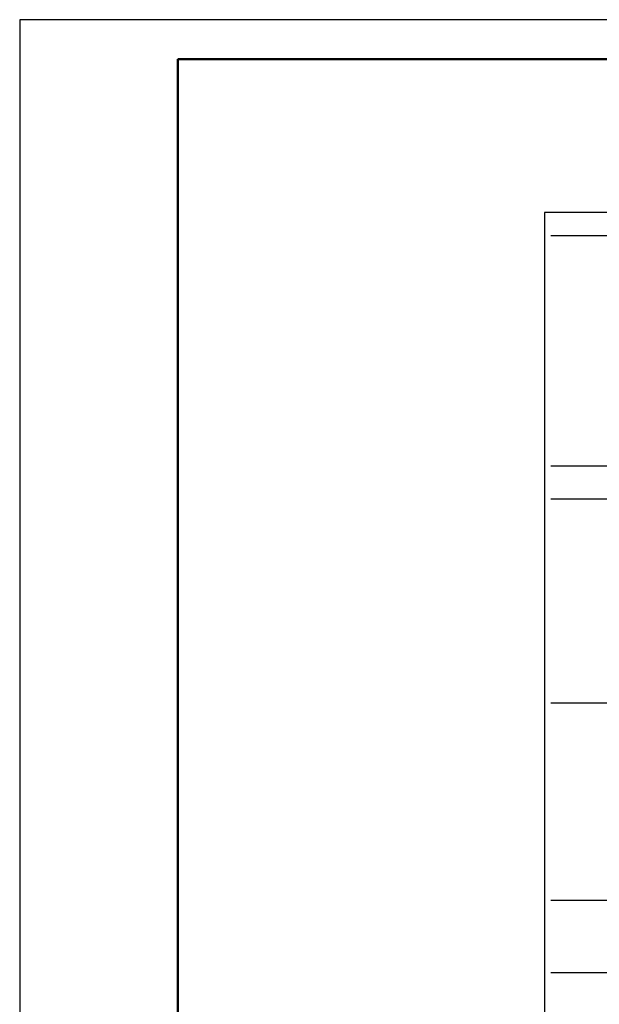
# Model space of a CAD drawing. Header units: millimetres. Extents: x 0 to 50400, y 0 to 35640.
# Tile 8 of 25: x 0 to 8799, y 20681 to 35640. Entities that reach past the tile are written whole.
import ezdxf

# ---------------------------------------------------------------- set-up
doc = ezdxf.new("R2010")
doc.units = ezdxf.units.MM
doc.linetypes.add('______5', pattern=[1320, 960, -120, 120, -120])
doc.layers.add('Standard', color=7, linetype='Continuous', lineweight=25)
doc.layers.add('Оси', color=7, linetype='______5', true_color=0x656565)

msp = doc.modelspace()

# ---------------------------------------------------------------- linework, layer by layer
at = {"layer": 'Standard', "color": 7, "linetype": 'Continuous', "lineweight": 25, "transparency": 33554687}
msp.add_line((2400, 35040), (2400, 1270), dxfattribs=at)
msp.add_lwpolyline([(0, 0), (50400, 0), (50400, 35640), (0, 35640), (0, 0)], close=True, dxfattribs=at)
at = {"layer": 'Standard', "color": 7, "linetype": 'Continuous', "lineweight": 50, "transparency": 33554687}
msp.add_lwpolyline([(2400, 35040), (49800, 35040), (49800, 600), (2400, 600), (2400, 35040)], close=True, dxfattribs=at)
at = {"layer": 'Standard', "color": 254, "linetype": 'Continuous', "lineweight": -3, "true_color": 0xc4c4ff, "transparency": 33554687}
msp.add_lwpolyline([(7965, 10212), (40368, 10212), (40368, 32712), (7965, 32712), (7965, 10212)], dxfattribs=at)
at = {"layer": 'Оси', "color": 8, "linetype": '______5', "lineweight": -3, "transparency": 33554687}
for p, q in [((8065, 32362), (42963, 32362)), ((8065, 28862), (42963, 28862)), ((8065, 28362), (42963, 28362)), ((8065, 25262), (42963, 25262)), ((8065, 22262), (42963, 22262)), ((8065, 21162), (42963, 21162))]:
    msp.add_line(p, q, dxfattribs=at)

doc.saveas('drawing.dxf')
